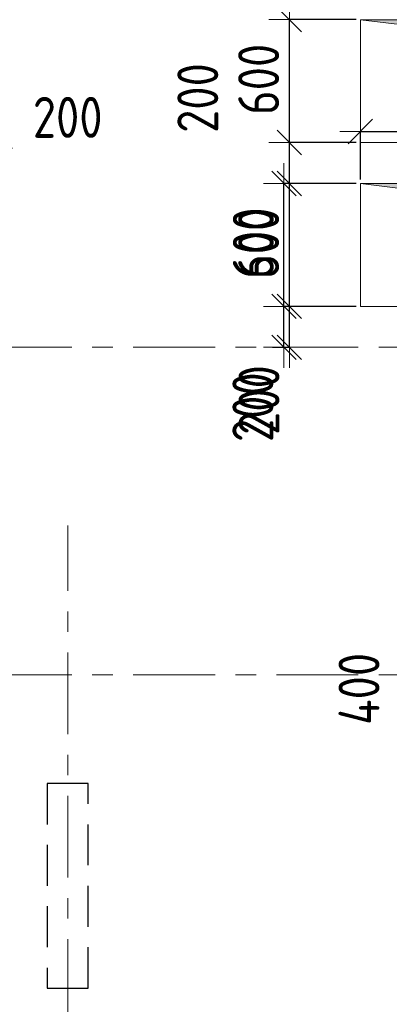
# Model space of a CAD drawing. Header units: metres. Extents: x -38 to 89, y -15 to 21.
# Tile 22 of 129: x 19.21 to 21.02, y 5.79 to 10.6. Entities that reach past the tile are written whole.
import ezdxf

# ---------------------------------------------------------------- set-up
doc = ezdxf.new("R2010")
doc.units = ezdxf.units.M
doc.header["$PDMODE"] = 65
for name, pattern in [('______11', [0.5, 0.4, -0.05, 0, -0.05]), ('______2', [0.27, 0.2, -0.07]), ('______5', [1.1, 0.8, -0.1, 0.1, -0.1])]:
    doc.linetypes.add(name, pattern=pattern)
for name, color, linetype, lineweight in [('XR$2$Осевая линия (1)', 7, '______5', 13), ('XR$3$Перекрытие (1)', 7, 'Continuous', 35), ('XR$4$Размерная линия (1)', 7, 'Continuous', 13), ('XR$5$Размерная линия (1)', 7, 'Continuous', 13)]:
    doc.layers.add(name, color=color, linetype=linetype, lineweight=lineweight)
doc.layers.add('XR$3$Макрос проема_ отверстия', color=7, linetype='Continuous', lineweight=13, true_color=0x2d2d2d)
doc.layers.add('XR$7$Стена_ бетон несущ.', color=7, linetype='Continuous', lineweight=70, true_color=0xb4b496)
doc.styles.add('ISOCPEUR', font='txt')
doc.dimstyles.new('DIMSTYLE_3', dxfattribs={"dimtxt": 0.2, "dimasz": 0.2, "dimexe": 0, "dimexo": 0, "dimgap": 0.1, "dimtad": 2, "dimdec": 0, "dimlfac": 1000, "dimrnd": 5, "dimzin": 12, "dimdsep": 46, "dimtxsty": 'ISOCPEUR', "dimblk1": 'ALL_ML_STRICH', "dimblk2": 'ALL_ML_STRICH', "dimsah": 1, "dimcen": 0, "dimclrd": 7, "dimclre": 256, "dimclrt": 7, "dimadec": 0, "dimazin": 0, "dimtfac": 1, "dimtdec": 0, "dimtix": 1, "dimtmove": 2, "dimatfit": 3, "dimfxl": 0, "dimtzin": 0, "dimlwd": 0, "dimlwe": -3, "dimarcsym": 0})
doc.dimstyles.new('DIMSTYLE_6', dxfattribs={"dimtxt": 0.2, "dimasz": 0.2, "dimexe": 0, "dimexo": 0, "dimgap": 0.1, "dimtad": 2, "dimdec": 0, "dimlfac": 1000, "dimrnd": 5, "dimzin": 12, "dimdsep": 46, "dimtxsty": 'ISOCPEUR', "dimblk1": 'ALL_ML_STRICH', "dimblk2": 'ALL_ML_STRICH', "dimsah": 1, "dimcen": 0, "dimclrd": 7, "dimclre": 256, "dimclrt": 7, "dimadec": 0, "dimazin": 0, "dimtfac": 1, "dimtdec": 0, "dimtix": 1, "dimtmove": 2, "dimatfit": 3, "dimfxl": 0, "dimtvp": 1.2, "dimtzin": 0, "dimlwd": 0, "dimlwe": -3, "dimarcsym": 0})

# ---------------------------------------------------------------- blocks, each defined once
blk = doc.blocks.new('Отображение проема', base_point=(-1.1579, -49.3094))
at = {"layer": 'XR$3$Макрос проема_ отверстия', "true_color": 0x000000, "transparency": 33554687}
blk.add_hatch(color=18, dxfattribs=at).paths.add_polyline_path([(-1.1579, -50.1094), (-1.0448, -49.4225), (-0.3579, -49.3094), (-1.1579, -49.3094)])
at = {"layer": 'XR$3$Макрос проема_ отверстия', "transparency": 33554687}
for p, q in [((-1.1579, -50.1094), (-1.1579, -49.3094)), ((-1.1579, -49.3094), (-0.3579, -49.3094)), ((-1.0448, -49.4225), (-0.3579, -49.3094)), ((-1.1579, -50.1094), (-1.0448, -49.4225))]:
    blk.add_line(p, q, dxfattribs=at)
blk = doc.blocks.new('ALL_ML_STRICH')
at = {"color": 0, "linetype": 'ByBlock', "lineweight": -2}
for p, q in [((0, -0.5), (0, 0.5)), ((-0.3, -0.3), (0.3, 0.3)), ((-1, 0), (0.5, 0))]:
    blk.add_line(p, q, dxfattribs=at)
blk = doc.blocks.new('*D88')
at = {"layer": 'DEFPOINTS', "color": 7, "linetype": 'Continuous', "lineweight": 13, "transparency": 33554687}
for p in [(21.6499, 7.27), (21.3517, 6.87), (21.6499, 6.87)]:
    blk.add_point(p, dxfattribs=at)
at = {"layer": 'XR$4$Размерная линия (1)', "color": 9, "linetype": 'Continuous', "lineweight": -2, "true_color": 0xc7c7c7, "transparency": 33554687}
for p, q in [((21.6299, 7.27), (21.3517, 7.27)), ((21.6299, 6.87), (21.3517, 6.87))]:
    blk.add_line(p, q, dxfattribs=at)
at = {"layer": 'XR$4$Размерная линия (1)', "color": 7, "linetype": 'Continuous', "lineweight": -2, "transparency": 33554687}
blk.add_line((21.3517, 6.87), (21.3517, 7.27), dxfattribs=at)
at = {"layer": 'XR$4$Размерная линия (1)', "color": 7, "linetype": 'Continuous', "lineweight": 13, "transparency": 33554687, "xscale": 0.2, "yscale": 0.2, "zscale": 0.2}
for p, rotation in [((21.3517, 7.27), 90), ((21.3517, 6.87), 270)]:
    blk.add_blockref('ALL_ML_STRICH', p, dxfattribs=dict(at, rotation=rotation))
at = {"layer": 'XR$4$Размерная линия (1)', "color": 7, "linetype": 'Continuous', "lineweight": 13, "transparency": 33554687, "insert": (20.8733, 7.3317), "char_height": 0.2, "width": 0.5, "attachment_point": 5, "rotation": 90, "style": 'ISOCPEUR'}
blk.add_mtext('\\W0.83;\\A1;{400}', dxfattribs=at)
blk = doc.blocks.new('*D140')
at = {"layer": 'DEFPOINTS', "color": 7, "linetype": 'Continuous', "lineweight": 13, "transparency": 33554687}
for p in [(19.08, 10.0973), (18.8802, 9.9721), (18.8802, 9.4902)]:
    blk.add_point(p, dxfattribs=at)
at = {"layer": 'XR$4$Размерная линия (1)', "color": 9, "linetype": 'Continuous', "lineweight": -2, "true_color": 0xc7c7c7, "transparency": 33554687}
for p, q in [((19.08, 10.0773), (19.08, 9.9721)), ((18.8802, 9.5102), (18.8802, 9.9721))]:
    blk.add_line(p, q, dxfattribs=at)
at = {"layer": 'XR$4$Размерная линия (1)', "color": 7, "linetype": 'Continuous', "lineweight": -2, "transparency": 33554687}
blk.add_line((18.8802, 9.9721), (19.08, 9.9721), dxfattribs=at)
at = {"layer": 'XR$4$Размерная линия (1)', "color": 7, "linetype": 'Continuous', "lineweight": 13, "transparency": 33554687, "xscale": 0.2, "yscale": 0.2, "zscale": 0.2, "rotation": 180}
blk.add_blockref('ALL_ML_STRICH', (18.8802, 9.9721), dxfattribs=at)
at = {"layer": 'XR$4$Размерная линия (1)', "color": 7, "linetype": 'Continuous', "lineweight": 13, "transparency": 33554687, "xscale": 0.2, "yscale": 0.2, "zscale": 0.2}
blk.add_blockref('ALL_ML_STRICH', (19.08, 9.9721), dxfattribs=at)
at = {"layer": 'XR$4$Размерная линия (1)', "color": 7, "linetype": 'Continuous', "lineweight": 13, "transparency": 33554687, "insert": (19.4496, 10.123), "char_height": 0.2, "width": 0.5, "attachment_point": 5, "style": 'ISOCPEUR'}
blk.add_mtext('\\W0.83;\\A1;{200}', dxfattribs=at)
blk = doc.blocks.new('*D313')
at = {"layer": 'DEFPOINTS', "color": 7, "linetype": 'Continuous', "lineweight": 13, "transparency": 33554687}
for p in [(20.88, 10.0545), (21.68, 9.8429), (20.88, 9.8)]:
    blk.add_point(p, dxfattribs=at)
at = {"layer": 'XR$4$Размерная линия (1)', "color": 9, "linetype": 'Continuous', "lineweight": -2, "true_color": 0xc7c7c7, "transparency": 33554687}
for p, q in [((20.88, 9.82), (20.88, 10.0545)), ((21.68, 9.8629), (21.68, 10.0545))]:
    blk.add_line(p, q, dxfattribs=at)
at = {"layer": 'XR$4$Размерная линия (1)', "color": 7, "linetype": 'Continuous', "lineweight": -2, "transparency": 33554687}
blk.add_line((20.88, 10.0545), (21.68, 10.0545), dxfattribs=at)
at = {"layer": 'XR$4$Размерная линия (1)', "color": 7, "linetype": 'Continuous', "lineweight": 13, "transparency": 33554687, "xscale": 0.2, "yscale": 0.2, "zscale": 0.2, "rotation": 180}
blk.add_blockref('ALL_ML_STRICH', (20.88, 10.0545), dxfattribs=at)
at = {"layer": 'XR$4$Размерная линия (1)', "color": 7, "linetype": 'Continuous', "lineweight": 13, "transparency": 33554687, "xscale": 0.2, "yscale": 0.2, "zscale": 0.2}
blk.add_blockref('ALL_ML_STRICH', (21.68, 10.0545), dxfattribs=at)
at = {"layer": 'XR$4$Размерная линия (1)', "color": 7, "linetype": 'Continuous', "lineweight": 13, "transparency": 33554687, "insert": (21.29, 10.2045), "char_height": 0.2, "width": 0.6, "attachment_point": 5, "style": 'ISOCPEUR'}
blk.add_mtext('\\A1;{800}', dxfattribs=at)
blk = doc.blocks.new('*D314')
at = {"layer": 'DEFPOINTS', "color": 7, "linetype": 'Continuous', "lineweight": 13, "transparency": 33554687}
for p in [(20.88, 9.2), (20.4303, 9), (20.5067, 9)]:
    blk.add_point(p, dxfattribs=at)
at = {"layer": 'XR$4$Размерная линия (1)', "color": 9, "linetype": 'Continuous', "lineweight": -2, "true_color": 0xc7c7c7, "transparency": 33554687}
for p, q in [((20.86, 9.2), (20.5067, 9.2)), ((20.4503, 9), (20.5067, 9))]:
    blk.add_line(p, q, dxfattribs=at)
at = {"layer": 'XR$4$Размерная линия (1)', "color": 7, "linetype": 'Continuous', "lineweight": -2, "transparency": 33554687}
blk.add_line((20.5067, 9), (20.5067, 9.2), dxfattribs=at)
at = {"layer": 'XR$4$Размерная линия (1)', "color": 7, "linetype": 'Continuous', "lineweight": 13, "transparency": 33554687, "xscale": 0.2, "yscale": 0.2, "zscale": 0.2}
for p, rotation in [((20.5067, 9.2), 90), ((20.5067, 9), 270)]:
    blk.add_blockref('ALL_ML_STRICH', p, dxfattribs=dict(at, rotation=rotation))
at = {"layer": 'XR$4$Размерная линия (1)', "color": 7, "linetype": 'Continuous', "lineweight": 13, "transparency": 33554687, "insert": (20.3545, 8.7075), "char_height": 0.2, "width": 0.5, "attachment_point": 5, "rotation": 90, "style": 'ISOCPEUR'}
blk.add_mtext('\\W0.83;\\A1;{200}', dxfattribs=at)
blk = doc.blocks.new('*D315')
at = {"layer": 'DEFPOINTS', "color": 7, "linetype": 'Continuous', "lineweight": 13, "transparency": 33554687}
for p in [(20.88, 9.8), (20.5067, 9.2), (20.88, 9.2)]:
    blk.add_point(p, dxfattribs=at)
at = {"layer": 'XR$4$Размерная линия (1)', "color": 9, "linetype": 'Continuous', "lineweight": -2, "true_color": 0xc7c7c7, "transparency": 33554687}
for p, q in [((20.86, 9.8), (20.5067, 9.8)), ((20.86, 9.2), (20.5067, 9.2))]:
    blk.add_line(p, q, dxfattribs=at)
at = {"layer": 'XR$4$Размерная линия (1)', "color": 7, "linetype": 'Continuous', "lineweight": -2, "transparency": 33554687}
blk.add_line((20.5067, 9.2), (20.5067, 9.8), dxfattribs=at)
at = {"layer": 'XR$4$Размерная линия (1)', "color": 7, "linetype": 'Continuous', "lineweight": 13, "transparency": 33554687, "xscale": 0.2, "yscale": 0.2, "zscale": 0.2}
for p, rotation in [((20.5067, 9.8), 90), ((20.5067, 9.2), 270)]:
    blk.add_blockref('ALL_ML_STRICH', p, dxfattribs=dict(at, rotation=rotation))
at = {"layer": 'XR$4$Размерная линия (1)', "color": 7, "linetype": 'Continuous', "lineweight": 13, "transparency": 33554687, "insert": (20.3567, 9.5083), "char_height": 0.2, "width": 0.5, "attachment_point": 5, "rotation": 90, "style": 'ISOCPEUR'}
blk.add_mtext('\\W0.83;\\A1;{600}', dxfattribs=at)
blk = doc.blocks.new('*D439')
at = {"layer": 'DEFPOINTS', "color": 7, "linetype": 'Continuous', "lineweight": 13, "transparency": 33554687}
for p in [(21.6499, 7.27), (21.3517, 6.87), (21.6499, 6.87)]:
    blk.add_point(p, dxfattribs=at)
at = {"layer": 'XR$5$Размерная линия (1)', "color": 9, "linetype": 'Continuous', "lineweight": -2, "true_color": 0xc7c7c7, "transparency": 33554687}
for p, q in [((21.6299, 7.27), (21.3517, 7.27)), ((21.6299, 6.87), (21.3517, 6.87))]:
    blk.add_line(p, q, dxfattribs=at)
at = {"layer": 'XR$5$Размерная линия (1)', "color": 7, "linetype": 'Continuous', "lineweight": -2, "transparency": 33554687}
blk.add_line((21.3517, 6.87), (21.3517, 7.27), dxfattribs=at)
at = {"layer": 'XR$5$Размерная линия (1)', "color": 7, "linetype": 'Continuous', "lineweight": 13, "transparency": 33554687, "xscale": 0.2, "yscale": 0.2, "zscale": 0.2}
for p, rotation in [((21.3517, 7.27), 90), ((21.3517, 6.87), 270)]:
    blk.add_blockref('ALL_ML_STRICH', p, dxfattribs=dict(at, rotation=rotation))
at = {"layer": 'XR$5$Размерная линия (1)', "color": 7, "linetype": 'Continuous', "lineweight": 13, "transparency": 33554687, "insert": (20.8733, 7.3317), "char_height": 0.2, "width": 0.5, "attachment_point": 5, "rotation": 90, "style": 'ISOCPEUR'}
blk.add_mtext('\\W0.83;\\A1;{400}', dxfattribs=at)
blk = doc.blocks.new('*D509')
at = {"layer": 'DEFPOINTS', "color": 7, "linetype": 'Continuous', "lineweight": 13, "transparency": 33554687}
for p in [(19.08, 10.0973), (18.8802, 9.9721), (18.8802, 9.4902)]:
    blk.add_point(p, dxfattribs=at)
at = {"layer": 'XR$5$Размерная линия (1)', "color": 9, "linetype": 'Continuous', "lineweight": -2, "true_color": 0xc7c7c7, "transparency": 33554687}
for p, q in [((19.08, 10.0773), (19.08, 9.9721)), ((18.8802, 9.5102), (18.8802, 9.9721))]:
    blk.add_line(p, q, dxfattribs=at)
at = {"layer": 'XR$5$Размерная линия (1)', "color": 7, "linetype": 'Continuous', "lineweight": -2, "transparency": 33554687}
blk.add_line((18.8802, 9.9721), (19.08, 9.9721), dxfattribs=at)
at = {"layer": 'XR$5$Размерная линия (1)', "color": 7, "linetype": 'Continuous', "lineweight": 13, "transparency": 33554687, "xscale": 0.2, "yscale": 0.2, "zscale": 0.2, "rotation": 180}
blk.add_blockref('ALL_ML_STRICH', (18.8802, 9.9721), dxfattribs=at)
at = {"layer": 'XR$5$Размерная линия (1)', "color": 7, "linetype": 'Continuous', "lineweight": 13, "transparency": 33554687, "xscale": 0.2, "yscale": 0.2, "zscale": 0.2}
blk.add_blockref('ALL_ML_STRICH', (19.08, 9.9721), dxfattribs=at)
at = {"layer": 'XR$5$Размерная линия (1)', "color": 7, "linetype": 'Continuous', "lineweight": 13, "transparency": 33554687, "insert": (19.4496, 10.123), "char_height": 0.2, "width": 0.5, "attachment_point": 5, "style": 'ISOCPEUR'}
blk.add_mtext('\\W0.83;\\A1;{200}', dxfattribs=at)
blk = doc.blocks.new('*D635')
at = {"layer": 'DEFPOINTS', "color": 7, "linetype": 'Continuous', "lineweight": 13, "transparency": 33554687}
for p in [(20.88, 9.2), (20.4303, 9), (20.5329, 9)]:
    blk.add_point(p, dxfattribs=at)
at = {"layer": 'XR$5$Размерная линия (1)', "color": 9, "linetype": 'Continuous', "lineweight": -2, "true_color": 0xc7c7c7, "transparency": 33554687}
for p, q in [((20.86, 9.2), (20.5329, 9.2)), ((20.4503, 9), (20.5329, 9))]:
    blk.add_line(p, q, dxfattribs=at)
at = {"layer": 'XR$5$Размерная линия (1)', "color": 7, "linetype": 'Continuous', "lineweight": -2, "transparency": 33554687}
blk.add_line((20.5329, 9), (20.5329, 9.2), dxfattribs=at)
at = {"layer": 'XR$5$Размерная линия (1)', "color": 7, "linetype": 'Continuous', "lineweight": 13, "transparency": 33554687, "xscale": 0.2, "yscale": 0.2, "zscale": 0.2}
for p, rotation in [((20.5329, 9.2), 90), ((20.5329, 9), 270)]:
    blk.add_blockref('ALL_ML_STRICH', p, dxfattribs=dict(at, rotation=rotation))
at = {"layer": 'XR$5$Размерная линия (1)', "color": 7, "linetype": 'Continuous', "lineweight": 13, "transparency": 33554687, "insert": (20.3845, 8.7426), "char_height": 0.2, "width": 0.5, "attachment_point": 5, "rotation": 90, "style": 'ISOCPEUR'}
blk.add_mtext('\\W0.83;\\A1;{200}', dxfattribs=at)
blk = doc.blocks.new('*D636')
at = {"layer": 'DEFPOINTS', "color": 7, "linetype": 'Continuous', "lineweight": 13, "transparency": 33554687}
for p in [(20.88, 9.8), (20.5329, 9.2), (20.88, 9.2)]:
    blk.add_point(p, dxfattribs=at)
at = {"layer": 'XR$5$Размерная линия (1)', "color": 9, "linetype": 'Continuous', "lineweight": -2, "true_color": 0xc7c7c7, "transparency": 33554687}
for p, q in [((20.86, 9.8), (20.5329, 9.8)), ((20.86, 9.2), (20.5329, 9.2))]:
    blk.add_line(p, q, dxfattribs=at)
at = {"layer": 'XR$5$Размерная линия (1)', "color": 7, "linetype": 'Continuous', "lineweight": -2, "transparency": 33554687}
blk.add_line((20.5329, 9.2), (20.5329, 9.8), dxfattribs=at)
at = {"layer": 'XR$5$Размерная линия (1)', "color": 7, "linetype": 'Continuous', "lineweight": 13, "transparency": 33554687, "xscale": 0.2, "yscale": 0.2, "zscale": 0.2}
for p, rotation in [((20.5329, 9.8), 90), ((20.5329, 9.2), 270)]:
    blk.add_blockref('ALL_ML_STRICH', p, dxfattribs=dict(at, rotation=rotation))
at = {"layer": 'XR$5$Размерная линия (1)', "color": 7, "linetype": 'Continuous', "lineweight": 13, "transparency": 33554687, "insert": (20.3829, 9.5083), "char_height": 0.2, "width": 0.5, "attachment_point": 5, "rotation": 90, "style": 'ISOCPEUR'}
blk.add_mtext('\\W0.83;\\A1;{600}', dxfattribs=at)
blk = doc.blocks.new('*D637')
at = {"layer": 'DEFPOINTS', "color": 7, "linetype": 'Continuous', "lineweight": 13, "transparency": 33554687}
for p in [(20.88, 10.0003), (20.5329, 9.8), (20.88, 9.8)]:
    blk.add_point(p, dxfattribs=at)
at = {"layer": 'XR$5$Размерная линия (1)', "color": 9, "linetype": 'Continuous', "lineweight": -2, "true_color": 0xc7c7c7, "transparency": 33554687}
for p, q in [((20.86, 10.0003), (20.5329, 10.0003)), ((20.86, 9.8), (20.5329, 9.8))]:
    blk.add_line(p, q, dxfattribs=at)
at = {"layer": 'XR$5$Размерная линия (1)', "color": 7, "linetype": 'Continuous', "lineweight": -2, "transparency": 33554687}
blk.add_line((20.5329, 9.8), (20.5329, 10.0003), dxfattribs=at)
at = {"layer": 'XR$5$Размерная линия (1)', "color": 7, "linetype": 'Continuous', "lineweight": 13, "transparency": 33554687, "xscale": 0.2, "yscale": 0.2, "zscale": 0.2}
for p, rotation in [((20.5329, 10.0003), 90), ((20.5329, 9.8), 270)]:
    blk.add_blockref('ALL_ML_STRICH', p, dxfattribs=dict(at, rotation=rotation))
at = {"layer": 'XR$5$Размерная линия (1)', "color": 7, "linetype": 'Continuous', "lineweight": 13, "transparency": 33554687, "insert": (20.0855, 10.2175), "char_height": 0.2, "width": 0.5, "attachment_point": 5, "rotation": 90, "style": 'ISOCPEUR'}
blk.add_mtext('\\W0.83;\\A1;{200}', dxfattribs=at)
blk = doc.blocks.new('*D638')
at = {"layer": 'DEFPOINTS', "color": 7, "linetype": 'Continuous', "lineweight": 13, "transparency": 33554687}
for p in [(20.88, 10.6003), (20.5329, 10.0003), (20.88, 10.0003)]:
    blk.add_point(p, dxfattribs=at)
at = {"layer": 'XR$5$Размерная линия (1)', "color": 9, "linetype": 'Continuous', "lineweight": -2, "true_color": 0xc7c7c7, "transparency": 33554687}
for p, q in [((20.86, 10.6003), (20.5329, 10.6003)), ((20.86, 10.0003), (20.5329, 10.0003))]:
    blk.add_line(p, q, dxfattribs=at)
at = {"layer": 'XR$5$Размерная линия (1)', "color": 7, "linetype": 'Continuous', "lineweight": -2, "transparency": 33554687}
blk.add_line((20.5329, 10.0003), (20.5329, 10.6003), dxfattribs=at)
at = {"layer": 'XR$5$Размерная линия (1)', "color": 7, "linetype": 'Continuous', "lineweight": 13, "transparency": 33554687, "xscale": 0.2, "yscale": 0.2, "zscale": 0.2}
for p, rotation in [((20.5329, 10.6003), 90), ((20.5329, 10.0003), 270)]:
    blk.add_blockref('ALL_ML_STRICH', p, dxfattribs=dict(at, rotation=rotation))
at = {"layer": 'XR$5$Размерная линия (1)', "color": 7, "linetype": 'Continuous', "lineweight": 13, "transparency": 33554687, "insert": (20.3829, 10.3087), "char_height": 0.2, "width": 0.5, "attachment_point": 5, "rotation": 90, "style": 'ISOCPEUR'}
blk.add_mtext('\\W0.83;\\A1;{600}', dxfattribs=at)

msp = doc.modelspace()

# ---------------------------------------------------------------- linework, layer by layer
at = {"layer": 'XR$2$Осевая линия (1)', "color": 253, "linetype": '______11', "lineweight": 13, "true_color": 0xa0a0a0, "transparency": 33554687}
for p, q in [((-2.63, 9), (62.6, 9)), ((19.45, -3.39), (19.45, 8.13)), ((-2.63, 7.4), (62.6, 7.4))]:
    msp.add_line(p, q, dxfattribs=at)
at = {"layer": 'XR$3$Перекрытие (1)', "color": 7, "linetype": 'Continuous', "lineweight": 13, "transparency": 33554687}
for p, q in [((20.88, 10.6), (20.88, 10)), ((21.68, 10.6), (20.88, 10.6)), ((20.88, 10), (21.68, 10)), ((20.88, 9.8), (20.88, 9.2)), ((21.68, 9.8), (20.88, 9.8)), ((20.88, 9.2), (21.68, 9.2))]:
    msp.add_line(p, q, dxfattribs=at)
at = {"layer": 'XR$7$Стена_ бетон несущ.', "color": 253, "linetype": '______2', "lineweight": -3, "true_color": 0xa0a0a0, "transparency": 33554687}
for p, q in [((19.35, 6.87), (19.35, 5.87)), ((19.55, 6.87), (19.35, 6.87)), ((19.55, 5.87), (19.55, 6.87)), ((19.35, 5.87), (19.55, 5.87))]:
    msp.add_line(p, q, dxfattribs=at)

# ---------------------------------------------------------------- block references
at = {"layer": 'XR$3$Макрос проема_ отверстия', "transparency": 33554687, "xscale": 0.7499999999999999, "rotation": 270}
for p in [(21.68, 10.6), (21.68, 9.8)]:
    msp.add_blockref('Отображение проема', p, dxfattribs=at)

# ---------------------------------------------------------------- dimensions: what is measured, and where the dimension line sits
at = {"layer": 'XR$4$Размерная линия (1)', "color": 7, "linetype": 'Continuous', "lineweight": 13, "transparency": 33554687}
for base, p1, p2, dimstyle, picture, middle in [((21.68, 10.0545), (20.88, 9.82), (21.68, 9.8629), 'DIMSTYLE_3', '*D313', (21.29, 10.2045)), ((19.08, 9.9721), (18.8802, 9.5102), (19.08, 10.0773), 'DIMSTYLE_6', '*D140', (19.4496, 10.123))]:
    dim = msp.add_linear_dim(base=base, p1=p1, p2=p2, dimstyle=dimstyle, override={"dimpost": '<>', "dimclrd": 7, "dimclre": 9, "dimclrt": 7, "dimlwd": 0, "dimlwe": 65533}, dxfattribs=at)
    dim.commit()
    dim.dimension.update_dxf_attribs({"geometry": picture, "text_midpoint": middle, "dimtype": 160})
for base, p1, p2, dimstyle, picture, middle in [((20.5067, 9.8), (20.86, 9.2), (20.86, 9.8), 'DIMSTYLE_3', '*D315', (20.3567, 9.5083)), ((20.5067, 9.2), (20.4503, 9), (20.86, 9.2), 'DIMSTYLE_6', '*D314', (20.3545, 8.7075)), ((21.3517, 7.27), (21.6299, 6.87), (21.6299, 7.27), 'DIMSTYLE_6', '*D88', (20.8733, 7.3317))]:
    dim = msp.add_linear_dim(base=base, p1=p1, p2=p2, angle=90, dimstyle=dimstyle, override={"dimpost": '<>', "dimclrd": 7, "dimclre": 9, "dimclrt": 7, "dimlwd": 0, "dimlwe": 65533}, dxfattribs=at)
    dim.commit()
    dim.dimension.update_dxf_attribs({"geometry": picture, "text_midpoint": middle, "dimtype": 160})
at = {"layer": 'XR$5$Размерная линия (1)', "color": 7, "linetype": 'Continuous', "lineweight": 13, "transparency": 33554687}
for base, p1, p2, dimstyle, picture, middle in [((20.5329, 10.6003), (20.86, 10.0003), (20.86, 10.6003), 'DIMSTYLE_3', '*D638', (20.3829, 10.3087)), ((20.5329, 10.0003), (20.86, 9.8), (20.86, 10.0003), 'DIMSTYLE_6', '*D637', (20.0855, 10.2175)), ((20.5329, 9.8), (20.86, 9.2), (20.86, 9.8), 'DIMSTYLE_3', '*D636', (20.3829, 9.5083)), ((20.5329, 9.2), (20.4503, 9), (20.86, 9.2), 'DIMSTYLE_6', '*D635', (20.3845, 8.7426)), ((21.3517, 7.27), (21.6299, 6.87), (21.6299, 7.27), 'DIMSTYLE_6', '*D439', (20.8733, 7.3317))]:
    dim = msp.add_linear_dim(base=base, p1=p1, p2=p2, angle=90, dimstyle=dimstyle, override={"dimpost": '<>', "dimclrd": 7, "dimclre": 9, "dimclrt": 7, "dimlwd": 0, "dimlwe": 65533}, dxfattribs=at)
    dim.commit()
    dim.dimension.update_dxf_attribs({"geometry": picture, "text_midpoint": middle, "dimtype": 160})
dim = msp.add_linear_dim(base=(19.08, 9.9721), p1=(18.8802, 9.5102), p2=(19.08, 10.0773), dimstyle='DIMSTYLE_6', override={"dimpost": '<>', "dimclrd": 7, "dimclre": 9, "dimclrt": 7, "dimlwd": 0, "dimlwe": 65533}, dxfattribs=at)
dim.commit()
dim.dimension.update_dxf_attribs({"geometry": '*D509', "text_midpoint": (19.4496, 10.123), "dimtype": 160})

doc.saveas('drawing.dxf')
